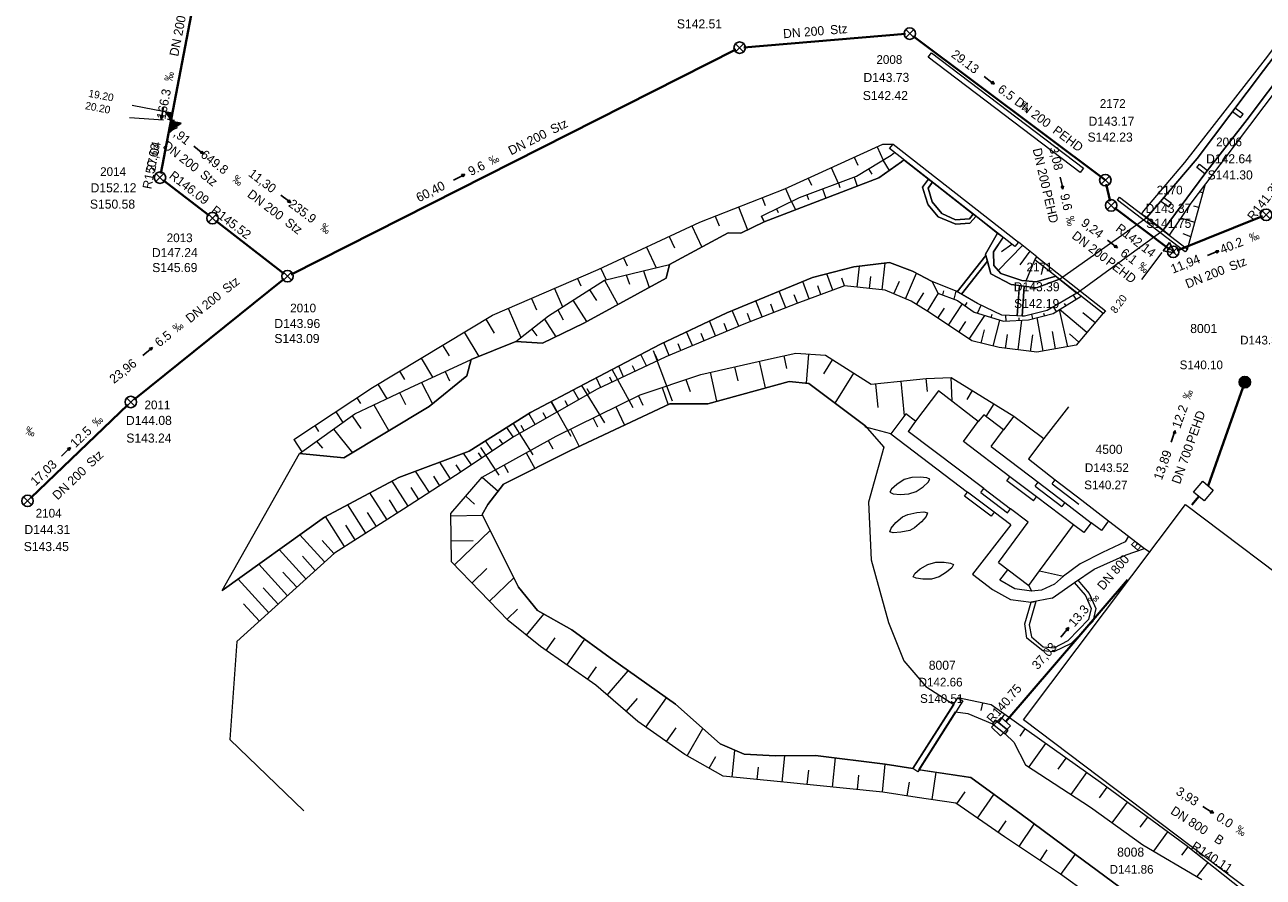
# Model space of a CAD drawing. Header units: millimetres. Extents: x 3490434 to 3491273, y 5754222 to 5754907.
# Tile 15 of 17: x 3491004 to 3491152, y 5754719 to 5754821. Entities that reach past the tile are written whole.
import ezdxf

# ---------------------------------------------------------------- set-up
doc = ezdxf.new("R2010")
doc.units = ezdxf.units.MM
for name, color, linetype in [('Default_kanal_anschluss_l', 7, 'Continuous'), ('Default_kanal_anschluss_s', 7, 'Continuous'), ('Default_kanal_anschluss_t', 7, 'Continuous'), ('Default_kanal_haltungen_l', 7, 'Continuous'), ('Default_kanal_haltungen_s', 7, 'Continuous'), ('Default_kanal_haltungen_t', 7, 'Continuous'), ('Default_kanal_schacht_f', 7, 'Continuous'), ('Default_kanal_schacht_s', 7, 'Continuous'), ('Default_kanal_schacht_t', 7, 'Continuous'), ('Default_topo_gewaesser_l', 7, 'Continuous'), ('Default_topo_gewaesser_pl', 7, 'Continuous')]:
    doc.layers.add(name, color=color, linetype=linetype)
doc.styles.get("Standard").update_dxf_attribs({"font": 'ARIALN.TTF'})

# ---------------------------------------------------------------- blocks, each defined once
blk = doc.blocks.new('Schacht 1001')
at = {"color": 254, "true_color": 0xd3d3d3}
for p, q in [((0.35, 0.35), (-0.35, -0.35)), ((-0.35, 0.35), (0.35, -0.35))]:
    blk.add_line(p, q, dxfattribs=at)
blk.add_circle((0, 0), 0.5, dxfattribs=at)
blk = doc.blocks.new('Schacht 1500')
at = {"true_color": 0xd3d3d3}
h = blk.add_hatch(color=254, dxfattribs=at)
edge = h.paths.add_edge_path()
edge.add_arc((0, 0), 0.5, 0, 360)
at = {"color": 254, "true_color": 0xd3d3d3}
blk.add_circle((0, 0), 0.5, dxfattribs=at)
blk = doc.blocks.new('Promille Kanalhaltung')
at = {"color": 254, "true_color": 0xd3d3d3, "insert": (-1.05, 0), "char_height": 1, "attachment_point": 1, "rotation": 90}
blk.add_mtext_dynamic_manual_height_columns('‰', width=1.5118, gutter_width=12.5, heights=[0], dxfattribs=at)
blk = doc.blocks.new('Fließrichtung Kanalhaltung')
at = {"true_color": 0xd3d3d3}
blk.add_hatch(color=254, dxfattribs=at).paths.add_polyline_path([(0.23, 0.5), (-0.22, 0.5), (0, 0)])
at = {"color": 254, "true_color": 0xd3d3d3}
for p, q in [((0, 2.15), (0, 0.5)), ((0, 0), (-0.22, 0.5)), ((0.23, 0.5), (-0.22, 0.5)), ((0.23, 0.5), (0, 0))]:
    blk.add_line(p, q, dxfattribs=at)
blk = doc.blocks.new('Einlass links verdeckelt')
at = {"true_color": 0xd3d3d3}
blk.add_hatch(color=254, dxfattribs=at).paths.add_polyline_path([(0.62, 0), (0, 0), (0, 0.62)])
at = {"color": 254, "true_color": 0xd3d3d3}
for p, q in [((0.31, 0.62), (-0.31, 0.62)), ((0, 0), (0, 0.62)), ((0, 0.62), (0.62, 0)), ((0.62, 0), (0, 0))]:
    blk.add_line(p, q, dxfattribs=at)
blk = doc.blocks.new('Einlass links')
at = {"true_color": 0xd3d3d3}
blk.add_hatch(color=254, dxfattribs=at).paths.add_polyline_path([(0, 0.62), (0, 0), (-0.62, 0)])
at = {"color": 254, "true_color": 0xd3d3d3}
for p, q in [((-0.62, 0), (0, 0.62)), ((0, 0), (-0.62, 0)), ((0, 0.62), (0, 0))]:
    blk.add_line(p, q, dxfattribs=at)
blk = doc.blocks.new('Einlass unten')
at = {"color": 254, "true_color": 0xd3d3d3}
for p, q in [((-0.31, 0), (0, 0.62)), ((-0.31, 0), (0.31, 0)), ((0, 0.62), (0.31, 0))]:
    blk.add_line(p, q, dxfattribs=at)

msp = doc.modelspace()

# ---------------------------------------------------------------- linework, layer by layer
at = {"layer": 'Default_kanal_anschluss_l', "color": 13, "lineweight": 13, "true_color": 0xbe6e6e}
for points in [[(3491016.66, 5754811.45), (3491020.58, 5754810.69)], [(3491016.37, 5754809.97), (3491020.4, 5754809.71)], [(3491139.42, 5754793.88), (3491137.02, 5754790.67)]]:
    msp.add_lwpolyline(points, dxfattribs=at)
at = {"layer": 'Default_kanal_haltungen_l', "color": 13, "lineweight": 40, "true_color": 0xbe6e6e}
for points in [[(3491025, 5754828.88), (3491020.08, 5754803.31)], [(3491089.6, 5754818.35), (3491108.88, 5754819.95)], [(3491109.79, 5754819.69), (3491132.7, 5754802.52)], [(3491035.64, 5754791.29), (3491088.65, 5754818.08)], [(3491020.38, 5754802.51), (3491025.85, 5754798.29)], [(3491132.81, 5754802.03), (3491133.28, 5754800)], [(3491133.79, 5754799.21), (3491140.39, 5754794.27)], [(3491026.65, 5754797.68), (3491034.8, 5754791.37)], [(3491141.26, 5754794.15), (3491151.42, 5754798.21)], [(3491016.9, 5754776.38), (3491034.8, 5754790.75)], [(3491004.58, 5754764.63), (3491016.15, 5754775.72)]]:
    msp.add_lwpolyline(points, dxfattribs=at)
at = {"layer": 'Default_kanal_haltungen_l', "color": 115, "lineweight": 40, "true_color": 0x64a078}
for points in [[(3491144.94, 5754766.09), (3491149.33, 5754778.43)], [(3491143.02, 5754763.83), (3491143.84, 5754764.79)], [(3491120.85, 5754737.97), (3491135.36, 5754754.89)]]:
    msp.add_lwpolyline(points, dxfattribs=at)
at = {"layer": 'Default_kanal_schacht_f', "color": 9, "lineweight": 0, "true_color": 0xc0c0c0}
for points in [[(3491144.31, 5754766.62), (3491145.56, 5754765.57), (3491144.47, 5754764.27), (3491143.22, 5754765.31), (3491144.31, 5754766.62)], [(3491120.28, 5754738.47), (3491121.41, 5754737.47), (3491120.21, 5754736.26), (3491119.14, 5754737.3), (3491120.28, 5754738.47)]]:
    msp.add_lwpolyline(points, dxfattribs=at)
at = {"layer": 'Default_topo_gewaesser_l', "color": 143, "lineweight": 0, "true_color": 0x6eafd7}
for points in [[(3491147.85, 5754810.7), (3491148.81, 5754809.98)], [(3491149.12, 5754810.37), (3491148.17, 5754811.12)], [(3491148.81, 5754809.98), (3491149.12, 5754810.37)], [(3491035.96, 5754771.6), (3491045.34, 5754777.82), (3491059.64, 5754786.43), (3491072.24, 5754791.85), (3491084.37, 5754797.51), (3491094.47, 5754801.47), (3491106.19, 5754806.83), (3491107.39, 5754806.83)], [(3491105.48, 5754806.5), (3491106.2, 5754804.92)], [(3491108.69, 5754804.94), (3491108.38, 5754804.72), (3491105.7, 5754802.81), (3491092.03, 5754797.54), (3491091.7, 5754798.21), (3491096.24, 5754800.46), (3491103.05, 5754802.98), (3491107.15, 5754805.51), (3491107.58, 5754805.81)], [(3491102.75, 5754805.25), (3491103.19, 5754804.29)], [(3491106.17, 5754804.9), (3491106.93, 5754803.68)], [(3491100.02, 5754804.01), (3491100.86, 5754802.17)], [(3491104.47, 5754803.85), (3491104.85, 5754803.24)], [(3491143.61, 5754804.01), (3491143.92, 5754804.41)], [(3491144.56, 5754803.28), (3491143.61, 5754804.01)], [(3491143.92, 5754804.41), (3491144.87, 5754803.67)], [(3491097.29, 5754802.76), (3491097.66, 5754801.94)], [(3491100.87, 5754802.17), (3491101.06, 5754801.63)], [(3491102.74, 5754802.86), (3491103.13, 5754801.82)], [(3491142.49, 5754794.31), (3491144.64, 5754802.1), (3491142.89, 5754799.77), (3491140.32, 5754795.96)], [(3491091.77, 5754800.41), (3491092.13, 5754799.5)], [(3491094.56, 5754801.51), (3491095.26, 5754799.98)], [(3491097.11, 5754800.78), (3491097.32, 5754800.22)], [(3491098.99, 5754801.47), (3491099.39, 5754800.38)], [(3491140.57, 5754799.74), (3491139.66, 5754800.41)], [(3491144.34, 5754800.99), (3491143.9, 5754801.12)], [(3491088.98, 5754799.32), (3491090.05, 5754796.59)], [(3491093.49, 5754799.1), (3491093.7, 5754798.68)], [(3491095.28, 5754799.98), (3491095.78, 5754798.99)], [(3491139.33, 5754800.03), (3491140.27, 5754799.33)], [(3491140.27, 5754799.33), (3491140.57, 5754799.74)], [(3491143.86, 5754799.27), (3491143.24, 5754799.41)], [(3491092.03, 5754797.54), (3491089.26, 5754796.21), (3491087.74, 5754796.24), (3491080.72, 5754792.46)], [(3491086.18, 5754798.22), (3491086.64, 5754797.06)], [(3491091.7, 5754798.21), (3491092.03, 5754797.54)], [(3491116.95, 5754798.48), (3491116.9, 5754798.42)], [(3491127.22, 5754790.71), (3491137.66, 5754798.05)], [(3491143.36, 5754797.46), (3491141.69, 5754798)], [(3491080.7, 5754795.8), (3491081.32, 5754794.46)], [(3491083.42, 5754797.07), (3491084.59, 5754794.55)], [(3491129.32, 5754789.05), (3491139.6, 5754796.54)], [(3491142.89, 5754795.78), (3491141.98, 5754796.12)], [(3491077.98, 5754794.53), (3491079.13, 5754792.07)], [(3491126.79, 5754791.07), (3491124.47, 5754790.4), (3491122.76, 5754790.56), (3491120.26, 5754791.39), (3491119.4, 5754792.33), (3491119.35, 5754793.97), (3491120.51, 5754795.7)], [(3491122.83, 5754794.74), (3491119.92, 5754791.75)], [(3491120.33, 5754794.03), (3491121.56, 5754794.87)], [(3491124.53, 5754793.36), (3491122.33, 5754795.14)], [(3491075.26, 5754793.26), (3491075.71, 5754792.31)], [(3491123.68, 5754794.05), (3491122.51, 5754792.42)], [(3491123.26, 5754790.52), (3491124.29, 5754793.04)], [(3491027.41, 5754753.59), (3491039.61, 5754762.36), (3491048.46, 5754767.06), (3491056.84, 5754770.21), (3491064.16, 5754774.82), (3491070.66, 5754778.22), (3491079.68, 5754782.97), (3491087.57, 5754786.71), (3491097.77, 5754790.92), (3491102.73, 5754792.17), (3491106.95, 5754792.7), (3491109.69, 5754791.68), (3491112.05, 5754790.42)], [(3491080.33, 5754790.85), (3491070.51, 5754785.46), (3491065.59, 5754783.1), (3491062.42, 5754783.27), (3491066.3, 5754786.35), (3491073, 5754790.59), (3491080.72, 5754792.46), (3491080.33, 5754790.85)], [(3491072.54, 5754791.99), (3491073.18, 5754790.63)], [(3491077.64, 5754791.71), (3491078.31, 5754789.74)], [(3491100.21, 5754789.42), (3491099.49, 5754791.35)], [(3491103.1, 5754789.77), (3491103.38, 5754792.25)], [(3491106.08, 5754789.43), (3491106.45, 5754792.64)], [(3491108.87, 5754788.36), (3491110.17, 5754791.42)], [(3491125.3, 5754792.25), (3491125.05, 5754791.29)], [(3491132.44, 5754786.65), (3491129.22, 5754782.83), (3491124.52, 5754782.01), (3491120.04, 5754782.56), (3491116.79, 5754783.38), (3491111.85, 5754786.67), (3491109.54, 5754788.08), (3491106.45, 5754789.39), (3491101.62, 5754789.94), (3491095.93, 5754787.83), (3491089.6, 5754785.36), (3491080.31, 5754781.46), (3491072.12, 5754777.61), (3491062.21, 5754771.97), (3491055.24, 5754767.31), (3491049.04, 5754763.28), (3491040.78, 5754758.06), (3491029.17, 5754747.51), (3491028.31, 5754735.84), (3491037.14, 5754727.35)], [(3491069.79, 5754790.8), (3491070.17, 5754789.92)], [(3491073, 5754790.59), (3491074.56, 5754787.68)], [(3491075.59, 5754791.22), (3491075.97, 5754790.1)], [(3491097.39, 5754788.37), (3491096.62, 5754790.45)], [(3491098.8, 5754788.89), (3491098.41, 5754789.94)], [(3491101.61, 5754789.94), (3491101.28, 5754790.83)], [(3491104.59, 5754789.6), (3491104.75, 5754791.02)], [(3491107.49, 5754788.95), (3491108.14, 5754790.48)], [(3491129.32, 5754789.05), (3491125.76, 5754786.97), (3491123.08, 5754786.31), (3491120.36, 5754786.41), (3491117.47, 5754787.82), (3491114.91, 5754789.27), (3491112.05, 5754790.42), (3491112.72, 5754789.06), (3491115.07, 5754788.19), (3491117.07, 5754786.78), (3491120.54, 5754785.7), (3491123.54, 5754785.88), (3491126.46, 5754786.63), (3491129.83, 5754788.69)], [(3491064.28, 5754788.43), (3491064.87, 5754787.05)], [(3491067.04, 5754789.61), (3491067.98, 5754787.41)], [(3491071.22, 5754789.46), (3491072.02, 5754788.17)], [(3491094.59, 5754787.3), (3491093.82, 5754789.29)], [(3491095.99, 5754787.85), (3491095.61, 5754788.86)], [(3491110.2, 5754787.68), (3491111.06, 5754789.08)], [(3491111.48, 5754786.89), (3491112.79, 5754789.03)], [(3491113.33, 5754788.83), (3491113.44, 5754789.33)], [(3491114.66, 5754788.34), (3491114.91, 5754789.27)], [(3491129.22, 5754788.32), (3491128.89, 5754788.8)], [(3491061.52, 5754787.24), (3491063.03, 5754783.75)], [(3491067.41, 5754787.05), (3491068.07, 5754785.86)], [(3491069.22, 5754788.2), (3491070.85, 5754785.65)], [(3491089.01, 5754785.11), (3491088.22, 5754786.98)], [(3491091.8, 5754786.22), (3491091.04, 5754788.14)], [(3491093.19, 5754786.76), (3491092.81, 5754787.74)], [(3491112.74, 5754786.07), (3491113.53, 5754787.27)], [(3491113.99, 5754785.24), (3491115.66, 5754787.77)], [(3491115.98, 5754787.55), (3491116.21, 5754787.94)], [(3491117.47, 5754786.65), (3491117.9, 5754787.61)], [(3491126.86, 5754786.87), (3491126.52, 5754787.41)], [(3491128.23, 5754782.66), (3491127.22, 5754787.11)], [(3491130.51, 5754784.35), (3491127.25, 5754787.11)], [(3491127.99, 5754787.57), (3491127.84, 5754787.82)], [(3491058.83, 5754785.94), (3491059.82, 5754784.29)], [(3491065.82, 5754785.96), (3491067.18, 5754783.86)], [(3491086.24, 5754783.95), (3491085.49, 5754785.73)], [(3491087.62, 5754784.53), (3491087.24, 5754785.45)], [(3491090.4, 5754785.67), (3491090.03, 5754786.62)], [(3491115.24, 5754784.41), (3491116.06, 5754785.66)], [(3491116.48, 5754783.58), (3491118.34, 5754786.38)], [(3491119.09, 5754786.15), (3491119.19, 5754786.53)], [(3491119.34, 5754782.73), (3491120.13, 5754785.83)], [(3491120.86, 5754785.72), (3491120.82, 5754786.39)], [(3491122.3, 5754782.28), (3491122.74, 5754785.84)], [(3491122.42, 5754785.82), (3491122.42, 5754786.1)], [(3491124.05, 5754786.01), (3491123.92, 5754786.52)], [(3491125.28, 5754782.14), (3491124.58, 5754786.15)], [(3491125.45, 5754786.37), (3491125.38, 5754786.62)], [(3491131.48, 5754785.5), (3491130.03, 5754786.72)], [(3491056.26, 5754784.39), (3491058, 5754781.51)], [(3491064.31, 5754784.77), (3491064.92, 5754783.97)], [(3491083.47, 5754782.79), (3491082.78, 5754784.44)], [(3491084.86, 5754783.37), (3491084.5, 5754784.23)], [(3491117.89, 5754783.1), (3491118.29, 5754784.69)], [(3491120.81, 5754782.46), (3491121.02, 5754784.1)], [(3491123.79, 5754782.1), (3491124.04, 5754784.09)], [(3491126.75, 5754782.4), (3491126.39, 5754784.46)], [(3491129.54, 5754783.21), (3491128.42, 5754784.19)], [(3491053.69, 5754782.85), (3491054.46, 5754781.56)], [(3491062.42, 5754783.27), (3491057.11, 5754781.15)], [(3491080.71, 5754781.63), (3491080.07, 5754783.15)], [(3491082.09, 5754782.21), (3491081.76, 5754783)], [(3491056.56, 5754779.2), (3491052.09, 5754775.54), (3491041.91, 5754769.41), (3491036.63, 5754769.94), (3491043.21, 5754774.65), (3491049.79, 5754777.78), (3491057.11, 5754781.15), (3491056.56, 5754779.2)], [(3491051.12, 5754781.3), (3491052.49, 5754779.02)], [(3491133.95, 5754715.03), (3491127.35, 5754719.77), (3491120.67, 5754724.25), (3491114.87, 5754728.26), (3491110.28, 5754728.92), (3491106.17, 5754729.55), (3491093.97, 5754730.78), (3491087.13, 5754731.47), (3491082.55, 5754734.06), (3491076.97, 5754737.98), (3491071.94, 5754742.33), (3491065.34, 5754746.92), (3491061.51, 5754750.04), (3491054.76, 5754757.02), (3491054.65, 5754762.79), (3491058.41, 5754767.1), (3491067.23, 5754772), (3491077.26, 5754776.91), (3491084.46, 5754779.37), (3491092.56, 5754781.19), (3491095.8, 5754781.9), (3491099.32, 5754781.64), (3491104.77, 5754778.2), (3491107.88, 5754778.5), (3491111.32, 5754778.86), (3491114.3, 5754778.99), (3491121.81, 5754774.39), (3491120.57, 5754772.75), (3491118.21, 5754774.55), (3491117.54, 5754773.73), (3491112.8, 5754777.41), (3491110.08, 5754773.78), (3491108.9, 5754774.66), (3491107.11, 5754772.26), (3491104.16, 5754773.09), (3491104.02, 5754773.26), (3491097.36, 5754778.26), (3491094.99, 5754778.53), (3491085.31, 5754775.87), (3491080.79, 5754775.85), (3491068.93, 5754770.3), (3491060.95, 5754766.27), (3491059.08, 5754763.86), (3491058.4, 5754762.66), (3491062.72, 5754753.98), (3491065.01, 5754751.2), (3491069.1, 5754748.91), (3491073.66, 5754745.59), (3491081.45, 5754740.03), (3491086.76, 5754735.33), (3491089.63, 5754734.08), (3491093.37, 5754733.87), (3491098.15, 5754733.94), (3491106.47, 5754732.9), (3491109.73, 5754732.37)], [(3491077.99, 5754780.37), (3491077.34, 5754781.74)], [(3491078.8, 5754782.2), (3491081.06, 5754776.21)], [(3491079.34, 5754781.01), (3491079.01, 5754781.72)], [(3491094.35, 5754781.58), (3491094.68, 5754780.05)], [(3491097.31, 5754781.79), (3491097.05, 5754778.3)], [(3491100.15, 5754781.11), (3491099.1, 5754779.43)], [(3491048.55, 5754779.75), (3491049.15, 5754778.75)], [(3491053.99, 5754779.71), (3491054.51, 5754778.59)], [(3491073.85, 5754779.98), (3491076.36, 5754775.43)], [(3491075.27, 5754779.09), (3491074.68, 5754780.34)], [(3491076.63, 5754779.73), (3491076.32, 5754780.38)], [(3491085.57, 5754779.62), (3491086.35, 5754776.16)], [(3491088.49, 5754780.28), (3491088.87, 5754778.61)], [(3491091.42, 5754780.93), (3491092.14, 5754777.75)], [(3491102.69, 5754779.51), (3491100.43, 5754775.93)], [(3491045.98, 5754778.2), (3491047.03, 5754776.46)], [(3491051.18, 5754778.41), (3491052.47, 5754775.85)], [(3491070.25, 5754778.03), (3491072.98, 5754773.59)], [(3491072.56, 5754777.81), (3491072.03, 5754778.93)], [(3491073.91, 5754778.45), (3491073.63, 5754779.04)], [(3491082.7, 5754778.77), (3491083.19, 5754777.32)], [(3491105.31, 5754778.25), (3491105.59, 5754775.43)], [(3491108.3, 5754778.55), (3491108.73, 5754774.42)], [(3491111.28, 5754778.86), (3491111.44, 5754777.33)], [(3491114.28, 5754778.99), (3491114.41, 5754776.16)], [(3491043.46, 5754776.57), (3491043.91, 5754775.89)], [(3491048.56, 5754777.19), (3491049.26, 5754775.78)], [(3491069.93, 5754776.36), (3491069.29, 5754777.5)], [(3491071.24, 5754777.1), (3491070.93, 5754777.65)], [(3491077.03, 5754776.8), (3491077.57, 5754775.7)], [(3491079.86, 5754777.8), (3491080.56, 5754775.74)], [(3491116.84, 5754777.44), (3491116.18, 5754776.37)], [(3491045.5, 5754775.74), (3491047.29, 5754772.65)], [(3491066.62, 5754776.16), (3491068.96, 5754772)], [(3491067.32, 5754774.88), (3491066.63, 5754776.11)], [(3491068.63, 5754775.62), (3491068.29, 5754776.21)], [(3491074.34, 5754775.48), (3491075.39, 5754773.32)], [(3491119.4, 5754775.87), (3491118.47, 5754774.36)], [(3491128.32, 5754775.49), (3491125.38, 5754771.71)], [(3491040.96, 5754774.91), (3491041.8, 5754773.64)], [(3491042.89, 5754774.42), (3491043.92, 5754772.92)], [(3491064.72, 5754773.4), (3491063.97, 5754774.7)], [(3491066.02, 5754774.14), (3491065.66, 5754774.77)], [(3491071.64, 5754774.16), (3491072.16, 5754773.11)], [(3491110.08, 5754773.78), (3491109.18, 5754772.57)], [(3491115.78, 5754771.35), (3491117.54, 5754773.73)], [(3491121.81, 5754774.39), (3491125.38, 5754771.71)], [(3491038.46, 5754773.26), (3491038.91, 5754772.57)], [(3491040.69, 5754772.84), (3491042.93, 5754770.03)], [(3491062.11, 5754771.9), (3491061.35, 5754773.05)], [(3491062.14, 5754773.43), (3491064.44, 5754769.76)], [(3491063.41, 5754772.65), (3491063.06, 5754773.28)], [(3491068.95, 5754772.84), (3491069.95, 5754770.78)], [(3491107.11, 5754772.26), (3491116.27, 5754765.34)], [(3491118.2, 5754765.75), (3491109.18, 5754772.57)], [(3491119.08, 5754770.77), (3491120.57, 5754772.75)], [(3491035.96, 5754771.6), (3491036.92, 5754770.15)], [(3491038.67, 5754771.4), (3491039.35, 5754770.57)], [(3491058.22, 5754770.64), (3491060.41, 5754767.36)], [(3491059.62, 5754770.24), (3491058.81, 5754771.45)], [(3491060.87, 5754771.07), (3491060.47, 5754771.66)], [(3491066.28, 5754771.47), (3491066.82, 5754770.49)], [(3491121.32, 5754767.16), (3491115.78, 5754771.35)], [(3491119.08, 5754770.77), (3491124.69, 5754766.51)], [(3491125.38, 5754771.71), (3491123.52, 5754769.28)], [(3491057.13, 5754768.57), (3491056.19, 5754769.96)], [(3491058.37, 5754769.4), (3491057.96, 5754770.02)], [(3491063.66, 5754770.01), (3491064.69, 5754768.16)], [(3491123.52, 5754769.28), (3491126.73, 5754766.8)], [(3491052.11, 5754765.28), (3491050.47, 5754767.81)], [(3491054.63, 5754766.91), (3491053.34, 5754768.89)], [(3491055.88, 5754767.73), (3491055.32, 5754768.58)], [(3491061.03, 5754768.56), (3491061.52, 5754767.68)], [(3491049.59, 5754763.64), (3491047.66, 5754766.63)], [(3491053.37, 5754766.09), (3491052.64, 5754767.22)], [(3491058.41, 5754767.1), (3491060.31, 5754765.44)], [(3491107, 5754765.31), (3491107.39, 5754765.13), (3491108.24, 5754765.06), (3491109.29, 5754765.12), (3491109.29, 5754765.12), (3491110.15, 5754765.41), (3491110.98, 5754765.96), (3491111.58, 5754766.5), (3491111.77, 5754766.86), (3491111.77, 5754766.86), (3491111.41, 5754767.03), (3491110.61, 5754767.11), (3491109.62, 5754767.08), (3491109.62, 5754767.08), (3491108.7, 5754766.82), (3491107.83, 5754766.25), (3491107.2, 5754765.69), (3491107, 5754765.31)], [(3491120.96, 5754766.68), (3491121.32, 5754767.16)], [(3491124.15, 5754764.27), (3491120.96, 5754766.68)], [(3491124.51, 5754764.75), (3491121.32, 5754767.16)], [(3491124.32, 5754766.03), (3491124.69, 5754766.51)], [(3491124.69, 5754766.51), (3491127.87, 5754764.08)], [(3491126.36, 5754766.33), (3491126.73, 5754766.8)], [(3491126.36, 5754766.33), (3491129.53, 5754763.88)], [(3491126.73, 5754766.8), (3491129.89, 5754764.36)], [(3491047.06, 5754762.03), (3491045.03, 5754765.24)], [(3491050.85, 5754764.46), (3491049.94, 5754765.87)], [(3491056.44, 5754764.84), (3491057.51, 5754763.9)], [(3491115.91, 5754764.86), (3491116.27, 5754765.34)], [(3491119.09, 5754762.47), (3491115.91, 5754764.86)], [(3491119.45, 5754762.95), (3491116.27, 5754765.34)], [(3491117.84, 5754765.27), (3491118.2, 5754765.75)], [(3491117.84, 5754765.27), (3491121.03, 5754762.86)], [(3491118.2, 5754765.75), (3491121.39, 5754763.33)], [(3491124.15, 5754764.27), (3491124.51, 5754764.75)], [(3491124.32, 5754766.03), (3491127.51, 5754763.6)], [(3491128.91, 5754761.43), (3491124.51, 5754764.75)], [(3491044.53, 5754760.43), (3491042.38, 5754763.83)], [(3491048.33, 5754762.84), (3491047.35, 5754764.39)], [(3491121.03, 5754762.86), (3491121.39, 5754763.33)], [(3491123.49, 5754761.75), (3491121.39, 5754763.33)], [(3491122.96, 5754738.17), (3491142.26, 5754763.84), (3491173, 5754740.64), (3491153.66, 5754714.99), (3491122.96, 5754738.17)], [(3491127.87, 5754764.08), (3491127.51, 5754763.6)], [(3491127.87, 5754764.08), (3491131.02, 5754761.66)], [(3491129.89, 5754764.36), (3491133.09, 5754761.89)], [(3491041.99, 5754758.83), (3491039.72, 5754762.42)], [(3491045.79, 5754761.23), (3491044.75, 5754762.88)], [(3491054.65, 5754762.51), (3491058.44, 5754762.59)], [(3491106.99, 5754760.61), (3491107.15, 5754761.03), (3491107.71, 5754761.69), (3491108.52, 5754762.39), (3491108.52, 5754762.39), (3491109.14, 5754762.68), (3491110.21, 5754762.89), (3491111.08, 5754762.96), (3491111.49, 5754762.85), (3491111.49, 5754762.85), (3491111.33, 5754762.44), (3491110.77, 5754761.78), (3491109.96, 5754761.06), (3491109.96, 5754761.06), (3491109.38, 5754760.76), (3491108.31, 5754760.54), (3491107.42, 5754760.49), (3491106.99, 5754760.61)], [(3491119.45, 5754762.95), (3491119.09, 5754762.47)], [(3491121.44, 5754761.44), (3491119.45, 5754762.95)], [(3491133.09, 5754761.89), (3491132.23, 5754760.76)], [(3491133.09, 5754761.89), (3491135.48, 5754760.06)], [(3491043.26, 5754759.63), (3491042.15, 5754761.38)], [(3491055.12, 5754756.65), (3491059.35, 5754760.75)], [(3491121.44, 5754761.44), (3491116.85, 5754755.53)], [(3491119.95, 5754756.93), (3491123.49, 5754761.75)], [(3491124.86, 5754755.95), (3491128.91, 5754761.43)], [(3491130.14, 5754760.5), (3491128.91, 5754761.43)], [(3491131.02, 5754761.66), (3491130.14, 5754760.5)], [(3491132.23, 5754760.76), (3491131.02, 5754761.66)], [(3491039.62, 5754757.01), (3491036.67, 5754760.25)], [(3491040.73, 5754758.02), (3491039.32, 5754759.57)], [(3491054.71, 5754759.51), (3491057.32, 5754759.56)], [(3491135.06, 5754759.39), (3491132.36, 5754758.12)], [(3491135.48, 5754760.06), (3491135.06, 5754759.39)], [(3491135.48, 5754760.06), (3491137.38, 5754758.62)], [(3491037.4, 5754754.99), (3491034.22, 5754758.49)], [(3491038.51, 5754756), (3491036.98, 5754757.68)], [(3491132.36, 5754758.12), (3491129.69, 5754756.79)], [(3491131.36, 5754756.15), (3491135.2, 5754757.85)], [(3491135.2, 5754757.85), (3491137.38, 5754758.62)], [(3491137.38, 5754758.62), (3491138.03, 5754758.18)], [(3491035.18, 5754752.97), (3491031.77, 5754756.72)], [(3491057.2, 5754754.5), (3491058.98, 5754756.22)], [(3491109.78, 5754755.24), (3491109.99, 5754755.62), (3491110.64, 5754756.17), (3491111.54, 5754756.71), (3491111.54, 5754756.71), (3491112.49, 5754756.96), (3491113.47, 5754756.96), (3491114.24, 5754756.87), (3491114.59, 5754756.7), (3491114.59, 5754756.7), (3491114.39, 5754756.32), (3491113.75, 5754755.78), (3491112.88, 5754755.23), (3491112.88, 5754755.23), (3491111.96, 5754754.97), (3491110.95, 5754754.96), (3491110.15, 5754755.06), (3491109.78, 5754755.24)], [(3491119.95, 5754756.93), (3491123.56, 5754754.21)], [(3491120.14, 5754754.82), (3491121.07, 5754756.08)], [(3491123.56, 5754754.21), (3491124.86, 5754755.95)], [(3491124.86, 5754755.95), (3491127.71, 5754755.31)], [(3491129.69, 5754756.79), (3491127.71, 5754755.31)], [(3491129.03, 5754754.56), (3491131.36, 5754756.15)], [(3491032.96, 5754750.95), (3491029.32, 5754754.96)], [(3491036.29, 5754753.98), (3491034.64, 5754755.79)], [(3491059.29, 5754752.34), (3491062.16, 5754755.12)], [(3491116.85, 5754755.53), (3491119.24, 5754753.7)], [(3491121.89, 5754753.8), (3491120.14, 5754754.82)], [(3491126.37, 5754752.68), (3491129.03, 5754754.56)], [(3491127.71, 5754755.31), (3491126.63, 5754754.34)], [(3491034.07, 5754751.96), (3491032.31, 5754753.9)], [(3491119.24, 5754753.7), (3491121.39, 5754752.51)], [(3491123.91, 5754753.52), (3491121.89, 5754753.8)], [(3491123.56, 5754754.21), (3491123.91, 5754753.52)], [(3491125.09, 5754753.63), (3491123.91, 5754753.52)], [(3491126.63, 5754754.34), (3491125.09, 5754753.63)], [(3491031.85, 5754749.94), (3491029.97, 5754752.01)], [(3491121.39, 5754752.51), (3491123.85, 5754752.19)], [(3491126.37, 5754752.68), (3491123.85, 5754752.19)], [(3491061.37, 5754750.19), (3491062.62, 5754751.39)], [(3491063.68, 5754748.27), (3491065.74, 5754750.79)], [(3491066.05, 5754746.43), (3491067.1, 5754747.94)], [(3491068.51, 5754744.71), (3491070.65, 5754747.79)], [(3491070.97, 5754743), (3491072.02, 5754744.51)], [(3491073.32, 5754741.14), (3491075.83, 5754744.04)], [(3491075.59, 5754739.18), (3491076.93, 5754740.73)], [(3491077.93, 5754737.31), (3491080.38, 5754740.79)], [(3491149.06, 5754717.89), (3491142.35, 5754723.18), (3491132.11, 5754730.71), (3491119.08, 5754739.97), (3491115.11, 5754740.8)], [(3491118.04, 5754740.18), (3491117.85, 5754739.28)], [(3491114.84, 5754739.12), (3491116.29, 5754738.94), (3491119.24, 5754737.72), (3491119.59, 5754738.15), (3491121.09, 5754736.93), (3491120.75, 5754736.5), (3491121.79, 5754735.53), (3491123.18, 5754732.83), (3491130.94, 5754727.75), (3491137.16, 5754723.27), (3491144.22, 5754719.16)], [(3491120.66, 5754738.84), (3491119.96, 5754737.85)], [(3491080.38, 5754735.58), (3491081.55, 5754737.24)], [(3491082.86, 5754733.88), (3491084.7, 5754737.15)], [(3491119.59, 5754738.15), (3491119.24, 5754737.72)], [(3491121.09, 5754736.93), (3491119.59, 5754738.15)], [(3491121.09, 5754736.93), (3491120.75, 5754736.5)], [(3491123.11, 5754737.11), (3491122.49, 5754736.24)], [(3491125.55, 5754735.37), (3491123.57, 5754732.57)], [(3491085.47, 5754732.41), (3491086.26, 5754733.81)], [(3491088.22, 5754731.36), (3491088.54, 5754734.56)], [(3491094.19, 5754730.76), (3491094.5, 5754733.89)], [(3491091.2, 5754731.06), (3491091.35, 5754732.52)], [(3491100.16, 5754730.16), (3491100.51, 5754733.65)], [(3491106.13, 5754729.56), (3491106.46, 5754732.9)], [(3491128, 5754733.63), (3491127.04, 5754732.28)], [(3491097.17, 5754730.46), (3491097.35, 5754732.2)], [(3491103.14, 5754729.86), (3491103.31, 5754731.57)], [(3491110.48, 5754732.24), (3491110.63, 5754732.22), (3491116.65, 5754731.31), (3491122.65, 5754726.92), (3491129.14, 5754722.14), (3491136.12, 5754716.95)], [(3491112.06, 5754728.67), (3491112.53, 5754731.93)], [(3491130.44, 5754731.89), (3491128.59, 5754729.29)], [(3491109.09, 5754729.11), (3491109.34, 5754730.75)], [(3491115, 5754728.17), (3491116, 5754729.61)], [(3491132.88, 5754730.14), (3491131.97, 5754728.9)], [(3491117.47, 5754726.46), (3491119.42, 5754729.28)], [(3491135.3, 5754728.36), (3491133.49, 5754725.91)], [(3491137.71, 5754726.59), (3491136.82, 5754725.37)], [(3491119.94, 5754724.76), (3491120.89, 5754726.13)], [(3491122.42, 5754723.08), (3491124.22, 5754725.76)], [(3491140.13, 5754724.81), (3491138.45, 5754722.52)], [(3491124.91, 5754721.41), (3491125.78, 5754722.69)], [(3491127.4, 5754719.73), (3491129.14, 5754722.15)], [(3491142.54, 5754723.03), (3491141.76, 5754722.04)], [(3491144.9, 5754721.17), (3491143.6, 5754719.52)]]:
    msp.add_lwpolyline(points, dxfattribs=at)
at = {"layer": 'Default_topo_gewaesser_pl', "color": 143, "lineweight": 0, "true_color": 0x6eafd7}
for points in [[(3491190.06, 5754867.22), (3491193.75, 5754868.36), (3491181.63, 5754852.32), (3491177.07, 5754846.32), (3491164.52, 5754829.57), (3491149.6, 5754809.75), (3491144.56, 5754803.28), (3491139.6, 5754796.54), (3491137.66, 5754798.05), (3491143.63, 5754805.09), (3491151.55, 5754815.61), (3491162.2, 5754829.63), (3491175.61, 5754847.4), (3491182.1, 5754856.19), (3491190.06, 5754867.22)], [(3491140.32, 5754795.96), (3491139.6, 5754796.54), (3491144.56, 5754803.28), (3491149.6, 5754809.75), (3491164.52, 5754829.57), (3491177.07, 5754846.32), (3491181.63, 5754852.32), (3491193.75, 5754868.36), (3491194.16, 5754867.97), (3491182.34, 5754852.29), (3491175.28, 5754842.81), (3491162.59, 5754826.19), (3491153.29, 5754813.58), (3491144.64, 5754802.1), (3491142.89, 5754799.77), (3491140.32, 5754795.96)], [(3491137.66, 5754798.05), (3491137.01, 5754798.48), (3491137.3, 5754798.87), (3491142.18, 5754804.61), (3491151.79, 5754816.95), (3491164.48, 5754833.85), (3491175.73, 5754848.86), (3491183.1, 5754858.65), (3491189.53, 5754867.27), (3491190.06, 5754867.22), (3491182.1, 5754856.19), (3491175.61, 5754847.4), (3491162.2, 5754829.63), (3491151.55, 5754815.61), (3491143.63, 5754805.09), (3491137.66, 5754798.05)], [(3491111.58, 5754817.19), (3491111.97, 5754817.71), (3491130.08, 5754803.96), (3491129.68, 5754803.44), (3491111.58, 5754817.19)], [(3491107.39, 5754806.83), (3491122.33, 5754795.14), (3491121.91, 5754794.6), (3491106.96, 5754806.29), (3491107.39, 5754806.83)], [(3491112.76, 5754798.14), (3491114.86, 5754797.27), (3491116.53, 5754797.39), (3491117.3, 5754798.21), (3491119.85, 5754796.21), (3491118.4, 5754793.71), (3491118.45, 5754793.52), (3491115.02, 5754789.21), (3491114.91, 5754789.27), (3491112.05, 5754790.42), (3491109.69, 5754791.68), (3491106.95, 5754792.7), (3491102.73, 5754792.17), (3491097.77, 5754790.92), (3491087.57, 5754786.71), (3491079.68, 5754782.97), (3491070.66, 5754778.22), (3491064.16, 5754774.82), (3491056.84, 5754770.21), (3491048.46, 5754767.06), (3491039.61, 5754762.36), (3491027.41, 5754753.59), (3491036.63, 5754769.94), (3491041.91, 5754769.41), (3491052.09, 5754775.54), (3491056.56, 5754779.2), (3491057.11, 5754781.15), (3491062.42, 5754783.27), (3491065.59, 5754783.1), (3491070.51, 5754785.46), (3491080.33, 5754790.85), (3491080.72, 5754792.46), (3491087.74, 5754796.24), (3491089.26, 5754796.21), (3491092.03, 5754797.54), (3491105.7, 5754802.81), (3491108.38, 5754804.72), (3491108.69, 5754804.94), (3491111.62, 5754802.65), (3491111.45, 5754802.44), (3491111.08, 5754801.92), (3491110.92, 5754801.67), (3491111, 5754801.4), (3491111.48, 5754799.78), (3491111.59, 5754799.57), (3491112.76, 5754798.14)], [(3491111.62, 5754802.65), (3491112.09, 5754802.28), (3491111.58, 5754801.57), (3491112.06, 5754799.95), (3491113.22, 5754798.53), (3491114.82, 5754797.78), (3491116.49, 5754797.9), (3491116.95, 5754798.48), (3491117.3, 5754798.21), (3491116.53, 5754797.39), (3491114.86, 5754797.27), (3491112.76, 5754798.14), (3491111.59, 5754799.57), (3491111.48, 5754799.78), (3491110.92, 5754801.67), (3491111.62, 5754802.65)], [(3491116.95, 5754798.48), (3491116.9, 5754798.42), (3491116.49, 5754797.9), (3491114.82, 5754797.78), (3491113.22, 5754798.53), (3491112.06, 5754799.95), (3491111.58, 5754801.57), (3491111.94, 5754802.09), (3491112.09, 5754802.28), (3491116.95, 5754798.48)], [(3491134.13, 5754800.14), (3491134.38, 5754800.48), (3491142.49, 5754794.31), (3491142.23, 5754793.98), (3491134.13, 5754800.14)], [(3491119.85, 5754796.21), (3491120.52, 5754795.72), (3491119.35, 5754793.97), (3491119.4, 5754792.33), (3491120.26, 5754791.39), (3491122.76, 5754790.56), (3491124.47, 5754790.4), (3491126.79, 5754791.07), (3491127.22, 5754790.71), (3491124.5, 5754789.69), (3491121.46, 5754790.07), (3491119.05, 5754791.36), (3491118.4, 5754793.71), (3491119.85, 5754796.21)], [(3491118.45, 5754793.52), (3491118.64, 5754792.85), (3491115.55, 5754788.91), (3491115.02, 5754789.21), (3491118.45, 5754793.52)], [(3491122.45, 5754789.95), (3491122.42, 5754789.74), (3491122.19, 5754786.34), (3491120.36, 5754786.41), (3491117.47, 5754787.82), (3491115.55, 5754788.91), (3491118.64, 5754792.85), (3491119.05, 5754791.36), (3491121.46, 5754790.07), (3491122.45, 5754789.95)], [(3491124.53, 5754793.36), (3491132.7, 5754786.96), (3491132.45, 5754786.64), (3491124.29, 5754793.04), (3491124.53, 5754793.36)], [(3491122.19, 5754786.34), (3491122.45, 5754789.95), (3491123.04, 5754789.87), (3491122.79, 5754786.32), (3491122.19, 5754786.34)], [(3491127.22, 5754790.71), (3491129.32, 5754789.05), (3491125.76, 5754786.97), (3491123.08, 5754786.31), (3491122.79, 5754786.32), (3491123.04, 5754789.87), (3491124.5, 5754789.69), (3491127.22, 5754790.71)], [(3491114.62, 5754740), (3491109.73, 5754732.37), (3491106.47, 5754732.9), (3491098.15, 5754733.94), (3491093.37, 5754733.87), (3491089.63, 5754734.08), (3491086.76, 5754735.33), (3491081.45, 5754740.03), (3491073.66, 5754745.59), (3491069.1, 5754748.91), (3491065.01, 5754751.2), (3491062.72, 5754753.98), (3491058.4, 5754762.66), (3491059.08, 5754763.86), (3491060.95, 5754766.27), (3491068.93, 5754770.3), (3491080.79, 5754775.85), (3491085.31, 5754775.87), (3491094.99, 5754778.53), (3491097.36, 5754778.26), (3491104.02, 5754773.26), (3491106.28, 5754770.67), (3491104.46, 5754764.12), (3491104.77, 5754757.24), (3491106.83, 5754749.8), (3491108.69, 5754745.2), (3491111.29, 5754742.17), (3491114.62, 5754740)], [(3491130.78, 5754753.24), (3491131.57, 5754751.45), (3491131.2, 5754749.92), (3491128.62, 5754747.27), (3491126.56, 5754746.28), (3491125.25, 5754746.39), (3491123.35, 5754747.9), (3491123.12, 5754749.63), (3491123.85, 5754752.19), (3491124.4, 5754752.29), (3491123.6, 5754749.5), (3491123.88, 5754748.06), (3491125.29, 5754746.89), (3491126.6, 5754746.78), (3491128.26, 5754747.62), (3491130.75, 5754750.17), (3491131.04, 5754751.4), (3491130.32, 5754753.04), (3491129.03, 5754754.56), (3491129.41, 5754754.82), (3491130.78, 5754753.24)], [(3491110.33, 5754731.99), (3491109.73, 5754732.37), (3491115.11, 5754740.8), (3491115.7, 5754740.43), (3491110.33, 5754731.99)], [(3491136.12, 5754716.95), (3491129.14, 5754722.14), (3491122.65, 5754726.92), (3491116.65, 5754731.31), (3491110.48, 5754732.24), (3491114.84, 5754739.12), (3491116.29, 5754738.94), (3491119.24, 5754737.72), (3491120.75, 5754736.5), (3491121.79, 5754735.53), (3491123.18, 5754732.83), (3491130.94, 5754727.75), (3491137.16, 5754723.27), (3491144.22, 5754719.16)]]:
    msp.add_lwpolyline(points, dxfattribs=at)

# ---------------------------------------------------------------- block references
at = {"layer": 'Default_kanal_anschluss_s'}
for name, p, xscale, yscale, rotation in [('Einlass links verdeckelt', (3491021.47, 5754810.52), 1.336655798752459, 1.336655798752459, 169.11), ('Einlass links', (3491021.28, 5754809.54), 2.004983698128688, 2.004983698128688, 169.11), ('Einlass unten', (3491139.96, 5754794.6), 2.004983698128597, 2.004983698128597, 233.18)]:
    msp.add_blockref(name, p, dxfattribs=dict(at, xscale=xscale, yscale=yscale, rotation=rotation))
at = {"layer": 'Default_kanal_haltungen_s'}
for name, p, xscale, yscale, rotation in [('Promille Kanalhaltung', (3491021.51, 5754814.23), 0.9867103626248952, 0.9867103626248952, 348.99), ('Fließrichtung Kanalhaltung', (3491119.45, 5754813.97), 0.6938176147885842, 0.6938176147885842, 53.15), ('Promille Kanalhaltung', (3491122.35, 5754811.22), 0.9867103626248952, 0.9867103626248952, 233.15), ('Fließrichtung Kanalhaltung', (3491020.14, 5754809.81), 0.6938176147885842, 0.6938176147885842, 349), ('Fließrichtung Kanalhaltung', (3491025.19, 5754805.65), 0.6938176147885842, 0.6938176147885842, 51.97), ('Promille Kanalhaltung', (3491059.54, 5754804.25), 0.9867103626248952, 0.9867103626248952, 296.76), ('Promille Kanalhaltung', (3491028.5, 5754802.42), 0.9867103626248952, 0.9867103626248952, 231.96), ('Fließrichtung Kanalhaltung', (3491056.33, 5754803.19), 0.6938176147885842, 0.6938176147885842, 116.77), ('Fließrichtung Kanalhaltung', (3491127.65, 5754801.44), 0.6938176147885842, 0.6938176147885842, 12.92), ('Fließrichtung Kanalhaltung', (3491035.58, 5754799.83), 0.6938176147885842, 0.6938176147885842, 52.89), ('Promille Kanalhaltung', (3491038.95, 5754796.66), 0.9867103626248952, 0.9867103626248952, 232.88), ('Promille Kanalhaltung', (3491127.92, 5754798.07), 0.9867103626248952, 0.9867103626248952, 192.93), ('Promille Kanalhaltung', (3491150.13, 5754795.1), 0.9867103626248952, 0.9867103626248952, 291.7500000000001), ('Fließrichtung Kanalhaltung', (3491134.14, 5754794.45), 0.6938176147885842, 0.6938176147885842, 52.54), ('Promille Kanalhaltung', (3491136.49, 5754792.02), 0.9867103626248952, 0.9867103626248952, 232.54), ('Fließrichtung Kanalhaltung', (3491146.25, 5754794.09), 0.6938176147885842, 0.6938176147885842, 111.74), ('Promille Kanalhaltung', (3491022.04, 5754784.27), 0.9867103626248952, 0.9867103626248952, 308.85), ('Fließrichtung Kanalhaltung', (3491019.12, 5754782.57), 0.6938176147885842, 0.6938176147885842, 128.85), ('Promille Kanalhaltung', (3491142.84, 5754776.26), 0.9867103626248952, 0.9867103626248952, 340.42), ('Promille Kanalhaltung', (3491012.52, 5754773.04), 0.9867103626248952, 0.9867103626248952, 313.8), ('Promille Kanalhaltung', (3491003.84, 5754772.23), 0.9867103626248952, 0.9867103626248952, 251.33), ('Fließrichtung Kanalhaltung', (3491141.04, 5754772.69), 0.6938176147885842, 0.6938176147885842, 160.42), ('Fließrichtung Kanalhaltung', (3491009.31, 5754770.65), 0.6938176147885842, 0.6938176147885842, 133.8), ('Promille Kanalhaltung', (3491131.32, 5754751.86), 0.9867103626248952, 0.9867103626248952, 319.39), ('Fließrichtung Kanalhaltung', (3491128.35, 5754749.17), 0.6938176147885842, 0.6938176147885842, 139.38), ('Fließrichtung Kanalhaltung', (3491145.59, 5754727.04), 0.6938176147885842, 0.6938176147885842, 57.23), ('Promille Kanalhaltung', (3491148.12, 5754724.81), 0.9867103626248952, 0.9867103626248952, 237.23)]:
    msp.add_blockref(name, p, dxfattribs=dict(at, xscale=xscale, yscale=yscale, rotation=rotation))
at = {"layer": 'Default_kanal_schacht_s', "xscale": 1.367398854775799, "yscale": 1.367398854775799}
for name, p in [('Schacht 1001', (3491109.38, 5754819.99)), ('Schacht 1001', (3491089.1, 5754818.31)), ('Schacht 1001', (3491019.99, 5754802.82)), ('Schacht 1001', (3491132.7, 5754802.52)), ('Schacht 1001', (3491133.39, 5754799.51)), ('Schacht 1001', (3491151.88, 5754798.39)), ('Schacht 1001', (3491026.25, 5754797.98)), ('Schacht 1001', (3491140.79, 5754793.97)), ('Schacht 1001', (3491035.19, 5754791.07)), ('Schacht 1500', (3491149.33, 5754778.43)), ('Schacht 1001', (3491016.51, 5754776.07)), ('Schacht 1001', (3491004.21, 5754764.28))]:
    msp.add_blockref(name, p, dxfattribs=at)

# ---------------------------------------------------------------- texts
at = {"layer": 'Default_kanal_anschluss_t', "color": 13, "true_color": 0xbe6e6e, "style": ''}
for s, rotation, p in [('19.20', 349.11, (3491011.41, 5754812.46)), ('20.20', 349.11, (3491011.02, 5754811)), ('8.20', 53.18, (3491133.94, 5754786.56))]:
    msp.add_text(s, height=0.901, rotation=rotation, dxfattribs=at).set_placement(p)
at = {"layer": 'Default_kanal_haltungen_t', "color": 9, "true_color": 0xc0c0c0, "style": ''}
for s, height, rotation, p in [('DN 200', 1.081, 78.99, (3491022.16, 5754817.21)), ('DN 200', 1.081, 4.73, (3491094.33, 5754819.43)), ('Stz', 1.081, 4.73, (3491099.93, 5754819.89)), ('29.13', 1.081, 323.15, (3491114.23, 5754817.3)), ('6.5', 1.081, 323.15, (3491119.77, 5754813.15)), ('166.3', 1.081, 78.99, (3491020.63, 5754809.72)), ('DN 200', 1.081, 323.15, (3491121.77, 5754811.65)), ('7,91', 1.081, 321.97, (3491020.89, 5754808.38)), ('Stz', 1.081, 26.75, (3491066.87, 5754808)), ('DN 200', 1.081, 26.77, (3491061.86, 5754805.47)), ('PEHD', 1.081, 323.15, (3491126.33, 5754808.23)), ('R150.66', 1.081, 79.11, (3491018.95, 5754801.39)), ('27,04', 1.081, 79, (3491019.41, 5754803.46)), ('DN 200', 1.081, 321.96, (3491020.25, 5754806.43)), ('DN 200', 1.081, 282.93, (3491124.03, 5754806.21)), ('3,08', 1.081, 282.93, (3491126.01, 5754806.35)), ('649.8', 1.081, 321.96, (3491024.75, 5754805.36)), ('9.6', 1.081, 26.76, (3491057.07, 5754803)), ('R146.09', 1.081, 322.35, (3491020.99, 5754802.86)), ('Stz', 1.081, 321.95, (3491024.68, 5754802.98)), ('11,30', 1.081, 322.88, (3491030.44, 5754803.1)), ('60,40', 1.081, 26.76, (3491050.87, 5754799.87)), ('R141.37', 1.081, 52.33, (3491150.38, 5754797.6)), ('DN 200', 1.081, 322.88, (3491030.31, 5754800.63)), ('235.9', 1.081, 322.88, (3491035.22, 5754799.48)), ('PEHD', 1.081, 282.93, (3491125.18, 5754801.22)), ('9.6', 1.081, 282.93, (3491127.3, 5754800.77)), ('R145.52', 1.081, 322.89, (3491025.97, 5754798.71)), ('Stz', 1.081, 322.89, (3491034.79, 5754797.25)), ('9,24', 1.081, 322.55, (3491129.71, 5754797.22)), ('R142.14', 1.081, 322.56, (3491133.84, 5754796.57)), ('DN 200', 1.081, 322.53, (3491128.61, 5754795.69)), ('6.1', 1.081, 322.54, (3491134.4, 5754793.63)), ('40.2', 1.081, 21.75, (3491146.63, 5754793.71)), ('PEHD', 1.081, 322.53, (3491132.67, 5754792.58)), ('11,94', 1.081, 21.75, (3491140.76, 5754791.37)), ('Stz', 1.081, 21.74, (3491147.71, 5754791.67)), ('DN 200', 1.081, 21.75, (3491142.5, 5754789.59)), ('Stz', 1.081, 38.86, (3491027.98, 5754788.96)), ('DN 200', 1.081, 38.84, (3491023.6, 5754785.44)), ('6.5', 1.081, 38.85, (3491019.92, 5754782.57)), ('23,96', 1.081, 38.85, (3491014.51, 5754778.21)), ('12.2', 1.081, 70.42, (3491141.62, 5754772.83)), ('PEHD', 1.081, 70.43, (3491143.31, 5754771.02)), ('12.5', 1.081, 43.8, (3491009.92, 5754770.55)), ('DN 700', 1.081, 70.43, (3491141.59, 5754766.2)), ('17,03', 1.081, 43.8, (3491005.18, 5754766)), ('Stz', 1.081, 43.8, (3491011.84, 5754768.21)), ('13,89', 1.081, 70.43, (3491139.43, 5754766.68)), ('DN 200', 1.081, 43.81, (3491007.79, 5754764.32)), ('B', 1.08, 49.41, (3491136.48, 5754758.25)), ('DN 800', 1.081, 49.39, (3491132.45, 5754753.55)), ('13.3', 1.081, 49.39, (3491129.01, 5754749.17)), ('37,03', 1.081, 49.39, (3491124.65, 5754744.08)), ('R140.75', 1.081, 49.38, (3491119.26, 5754737.71)), ('3,93', 1.081, 327.23, (3491141.02, 5754729.38)), ('DN 800', 1.081, 327.22, (3491140.38, 5754727.06)), ('0.0', 1.081, 327.23, (3491145.8, 5754726.31)), ('R140.11', 1.081, 326.5, (3491142.84, 5754722.86)), ('B', 1.08, 327.2, (3491145.58, 5754723.71))]:
    msp.add_text(s, height=height, rotation=rotation, dxfattribs=at).set_placement(p)
at = {"layer": 'Default_kanal_schacht_t', "color": 13, "true_color": 0xbe6e6e, "style": ''}
for s, height, p in [('S142.51', 1.081, (3491081.62, 5754820.61)), ('2008', 1.036, (3491105.41, 5754816.38)), ('D143.73', 1.081, (3491103.86, 5754814.23)), ('S142.42', 1.081, (3491103.78, 5754812.07)), ('2172', 1.036, (3491132.04, 5754811.14)), ('D143.17', 1.081, (3491130.7, 5754809)), ('S142.23', 1.081, (3491130.58, 5754807.11)), ('2006', 1.036, (3491145.91, 5754806.56)), ('D142.64', 1.081, (3491144.71, 5754804.53)), ('2014', 1.036, (3491012.86, 5754803.02)), ('S141.30', 1.081, (3491144.89, 5754802.6)), ('D152.12', 1.081, (3491011.72, 5754801.07)), ('2170', 1.036, (3491138.83, 5754800.82)), ('S150.58', 1.081, (3491011.64, 5754799.12)), ('D143.37', 1.081, (3491137.49, 5754798.62)), ('S141.75', 1.081, (3491137.57, 5754796.83)), ('2013', 1.036, (3491020.8, 5754795.13)), ('D147.24', 1.081, (3491019.03, 5754793.34)), ('S145.69', 1.081, (3491019.07, 5754791.56)), ('2171', 1.036, (3491123.3, 5754791.65)), ('D143.39', 1.081, (3491121.78, 5754789.27)), ('S142.19', 1.081, (3491121.82, 5754787.27)), ('2010', 1.036, (3491035.52, 5754786.76)), ('D143.96', 1.081, (3491033.63, 5754784.89)), ('S143.09', 1.081, (3491033.63, 5754783.1)), ('2011', 1.036, (3491018.15, 5754775.21)), ('D144.08', 1.081, (3491015.94, 5754773.34)), ('S143.24', 1.081, (3491015.98, 5754771.23)), ('2104', 1.036, (3491005.18, 5754762.3)), ('D144.31', 1.081, (3491003.83, 5754760.33)), ('S143.45', 1.081, (3491003.75, 5754758.3))]:
    msp.add_text(s, height=height, dxfattribs=at).set_placement(p)
at = {"layer": 'Default_kanal_schacht_t', "color": 115, "true_color": 0x64a078, "style": ''}
for s, height, p in [('8001', 1.081, (3491142.82, 5754784.29)), ('D143.37', 1.036, (3491148.77, 5754782.93)), ('S140.10', 1.036, (3491141.56, 5754779.98)), ('4500', 1.081, (3491131.53, 5754769.89)), ('D143.52', 1.036, (3491130.26, 5754767.72)), ('S140.27', 1.036, (3491130.18, 5754765.67)), ('8007', 1.081, (3491111.65, 5754744.15)), ('D142.66', 1.036, (3491110.44, 5754742.16)), ('S140.51', 1.036, (3491110.61, 5754740.2)), ('8008', 1.081, (3491134.11, 5754721.87)), ('D141.86', 1.036, (3491133.21, 5754719.84))]:
    msp.add_text(s, height=height, dxfattribs=at).set_placement(p)

doc.saveas('drawing.dxf')
